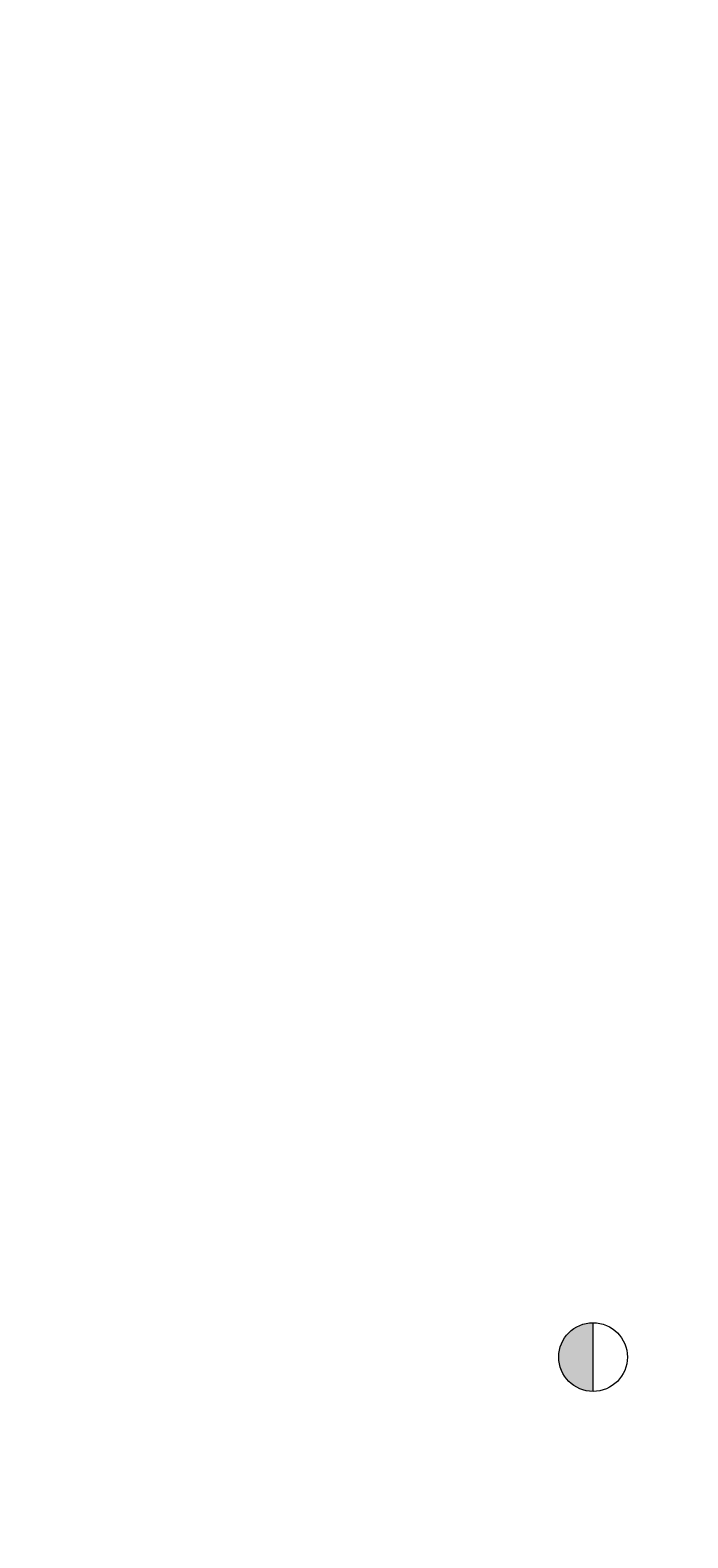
# Model space of a CAD drawing. Extents: x 625 to 2299, y 1056 to 1310.
# Tile 9 of 16: x 928 to 946, y 1124 to 1165. Entities that reach past the tile are written whole.
import ezdxf
from ezdxf.enums import TextEntityAlignment as Align

# ---------------------------------------------------------------- set-up
doc = ezdxf.new("R2010")
doc.units = 0
doc.header["$MEASUREMENT"] = 0
doc.layers.add('B_ANNO_SYMB', color=7, linetype='Continuous', lineweight=18)
doc.layers.add('B_ANNO_TEXT', color=7, linetype='Continuous', lineweight=18)
doc.styles.add('Annotative', font='calibri.ttf', dxfattribs={"height": 0.0625})
doc.styles.get("Standard").update_dxf_attribs({"font": 'calibri.ttf'})

# ---------------------------------------------------------------- blocks, each defined once
blk = doc.blocks.new('*U94')
at = {"layer": 'B_ANNO_SYMB', "lineweight": -2}
h = blk.add_hatch(color=0, dxfattribs=at)
h.dxf.hatch_style = 1
h.paths.add_polyline_path([(-1.513, 0.085, 0.414214), (-1.982, -0.384, 0.414214), (-1.513, -0.853)])
at = {"layer": 'B_ANNO_SYMB', "color": 0, "lineweight": -2}
blk.add_line((-1.513, -0.853), (-1.513, 0.085), dxfattribs=at)
blk.add_circle((-1.513, -0.384), 0.469, dxfattribs=at)
blk = doc.blocks.new('INS_SS42_BASE')
at = {"layer": 'B_ANNO_SYMB', "xscale": 2, "yscale": 2, "zscale": 2}
blk.add_blockref('*U94', (321.055, 71.629), dxfattribs=at)
at = {"lineweight": 30, "flags": 104}
for tag, p in [('SUB2', (319.281, 226.103, 1.684)), ('SUB1', (311.281, 226.103, 1.684))]:
    blk.add_attdef(tag, text='', height=1.5, dxfattribs=at).set_placement(p, align=Align.MIDDLE_CENTER)
at = {"layer": 'B_ANNO_TEXT', "lineweight": 30, "flags": 104}
for tag, p in [('SUB1', (311.281, 226.103)), ('SUB2', (319.281, 226.103))]:
    blk.add_attdef(tag, text='', height=1.5, dxfattribs=at).set_placement(p, align=Align.MIDDLE_CENTER)
at = {"layer": 'B_ANNO_TEXT', "style": 'Annotative'}
for tag, p in [('CORNER1', (97.357, 101.834)), ('CORNER2', (98.569, 3.306))]:
    blk.add_attdef(tag, text='', height=1.5, dxfattribs=at).set_placement(p, align=Align.BOTTOM_RIGHT)

msp = doc.modelspace()

# ---------------------------------------------------------------- block references
msp.add_blockref('INS_SS42_BASE', (624.938, 1058.296))

doc.saveas('drawing.dxf')
